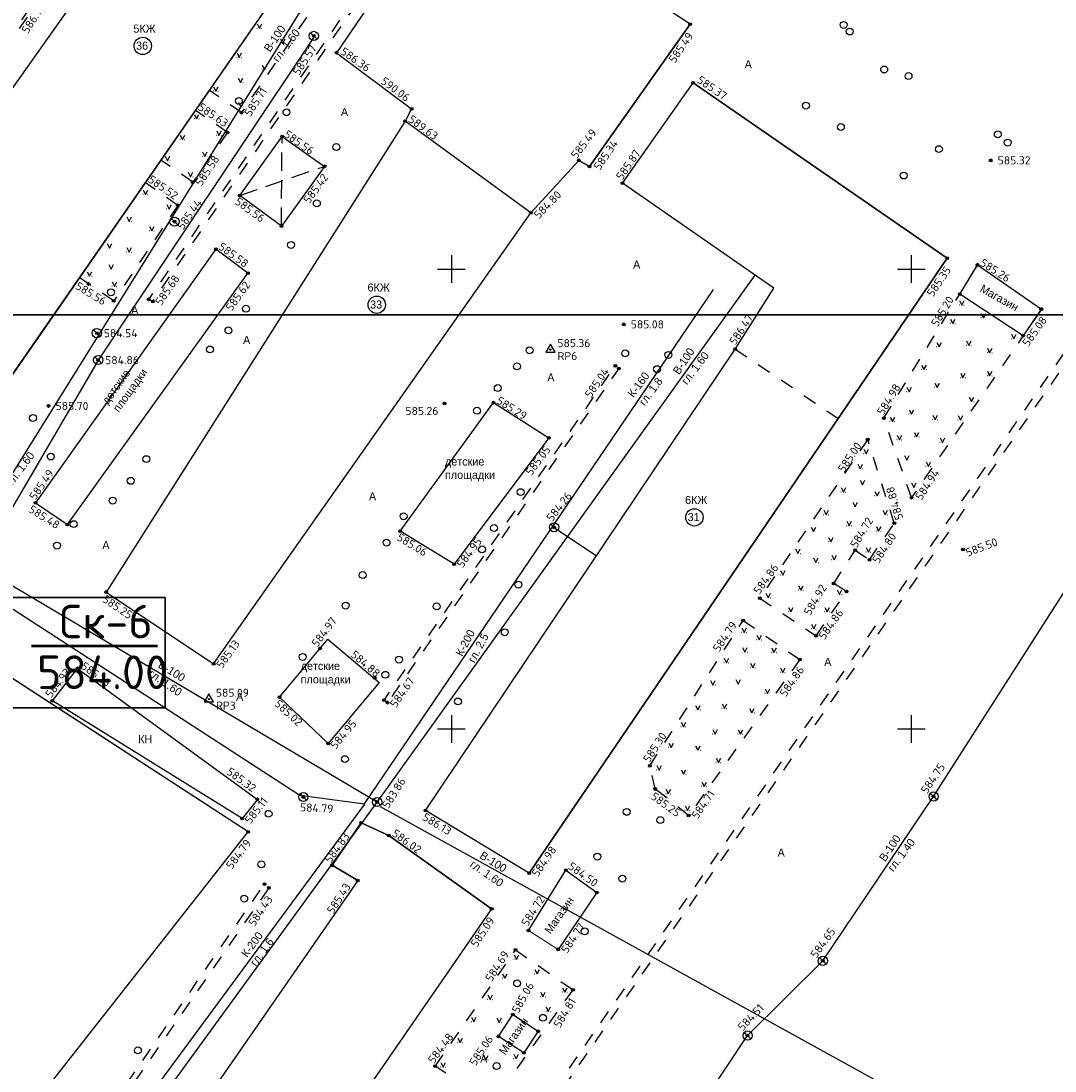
# Model space of a CAD drawing. Header units: metres. Extents: x 548732 to 549770, y 4592490 to 4594056.
# Tile 54 of 61: x 549504 to 549616, y 4593633 to 4593747. Entities that reach past the tile are written whole.
import ezdxf

# ---------------------------------------------------------------- set-up
doc = ezdxf.new("R2010")
doc.units = ezdxf.units.M
doc.header["$PDMODE"] = 32
doc.header["$PDSIZE"] = 0.3
for name, pattern in [('Д_ТРОТ_ТРУБА', [3, 1.5, -1.5]), ('ДОРОГИ_СТРОЯЩ', [9, 8, -1]), ('НАВЕС_ОПОРЫ', [3, 2, -1])]:
    doc.linetypes.add(name, pattern=pattern)
for name, color, linetype in [('(001) Сетка', 92, 'Continuous'), ('(002) Рамка', 7, 'Continuous'), ('(003) Пункты', 7, 'Continuous'), ('(007) Здания', 7, 'Continuous'), ('(011) Колодцы', 7, 'Continuous'), ('(014) Водопровод', 5, 'ИК_Водопровод -------в--------'), ('(017) Канализация', 32, 'KANALIS_K_1'), ('(025) Дорога', 7, 'Continuous'), ('(036) Растительность', 7, 'Continuous'), ('(038) Деревья', 7, 'Continuous'), ('(040) Ограда', 7, 'Continuous'), ('(041) Текст', 7, 'Continuous'), ('V-CTRL-HCPT', 150, 'Continuous'), ('V-NODE', 1, 'Continuous'), ('V-NODE-TEXT', 11, 'Continuous'), ('Выработки', 7, 'Continuous')]:
    doc.layers.add(name, color=color, linetype=linetype)
doc.layers.add('Unknown Area Type', color=7, linetype='Continuous', lineweight=0)
doc.styles.add('BM-431', font='bm431.ttf')
doc.styles.add('D-431', font='d431.ttf')
doc.styles.add('P-131', font='p131.ttf')
doc.styles.add('S', font='txtwr', dxfattribs={"oblique": 15})
doc.styles.get("Standard").update_dxf_attribs({"font": 'simplex.shx'})
doc.linetypes.add('KANALIS_K', pattern='A,1,["<",Standard,S=1.8,R=0,X=-0.9,Y=-0.9],3,-1,["К",Standard,S=1.8,R=0,X=-0.9,Y=-0.9],-1,10', length=16)
doc.linetypes.add('KANALIS_K_1', pattern='A,1,[">",Standard,S=1.8,R=0,X=-0.9,Y=-0.9],3,-1,["К",Standard,S=1.8,R=0,X=-0.9,Y=-0.9],-1,10', length=16)
doc.linetypes.add('ИК_Водопровод -------в--------', pattern='A,9,-0.6,["В",Standard,S=1.2,R=0,X=0,Y=-0.6],-1.2', length=10.8)
doc.linetypes.add('ОГРАДА_V_ПРОВ', pattern='A,2.5,["v",Standard,S=1,R=0,X=0,Y=0],5,["v",Standard,S=1,R=180,X=0,Y=0],2.5', length=10)

# ---------------------------------------------------------------- blocks, each defined once
blk = doc.blocks.new('d')
at = {"layer": '(038) Деревья'}
blk.add_ellipse((0, 0), major_axis=(0.265, 0.265), ratio=1, start_param=5.497787, end_param=11.780972, dxfattribs=at)
blk = doc.blocks.new('I01171')
blk.add_line((-0.722283, 0.697501), (0.702286, -0.69785))
blk.add_circle((0, 0), 1)
at = {"color": 4, "style": 'S', "oblique": 15}
blk.add_attdef('Z', (1.616431, -1.093486), '', height=2, dxfattribs=at)
blk = doc.blocks.new('I04160')
for p, q in [((-0.5, 0), (-0.55, 0)), ((0.48, 0), (0.53, 0))]:
    blk.add_line(p, q)
blk.add_lwpolyline([(-0.5, 0.99), (0, 0), (0.51, 0.99)])
blk = doc.blocks.new('STA')
blk.add_lwpolyline([(0, 1), (-0.87, -0.5), (0.87, -0.5)], close=True)
blk.add_circle((0, 0), 0.118)
blk = doc.blocks.new('*U577', base_point=(549561.27, 4593711.74, 585.36))
at = {"layer": 'V-NODE-TEXT', "linetype": 'ByBlock', "char_height": 0.875}
for s, insert, attachment_point in [('585.36', (549562.04, 4593712, 585.36), 7), ('RP6', (549562.04, 4593711.48, 585.36), 1)]:
    blk.add_mtext(s, dxfattribs=dict(at, insert=insert, attachment_point=attachment_point))
blk = doc.blocks.new('*U578', base_point=(549561.272, 4593711.741, 585.364))
at = {"layer": 'V-CTRL-HCPT'}
blk.add_blockref('*U577', (549561.272, 4593711.741, 585.364), dxfattribs=at)
blk = doc.blocks.new('*U579', base_point=(549561.272, 4593711.741, 585.364))
at = {"layer": 'V-CTRL-HCPT', "xscale": 0.5833333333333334, "yscale": 0.5833333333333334, "zscale": 0.5833333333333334}
blk.add_blockref('STA', (549561.272, 4593711.741, 585.364), dxfattribs=at)
at = {"layer": 'V-CTRL-HCPT'}
blk.add_blockref('*U578', (549561.272, 4593711.741, 585.364), dxfattribs=at)
blk = doc.blocks.new('*U580', base_point=(549524.15, 4593673.73, 585.09))
at = {"layer": 'V-NODE-TEXT', "linetype": 'ByBlock', "char_height": 0.875}
for s, insert, attachment_point in [('585.09', (549524.91, 4593673.99, 585.09), 7), ('RP3', (549524.91, 4593673.47, 585.09), 1)]:
    blk.add_mtext(s, dxfattribs=dict(at, insert=insert, attachment_point=attachment_point))
blk = doc.blocks.new('*U581', base_point=(549524.147, 4593673.73, 585.086))
at = {"layer": 'V-CTRL-HCPT'}
blk.add_blockref('*U580', (549524.147, 4593673.73, 585.086), dxfattribs=at)
blk = doc.blocks.new('*U582', base_point=(549524.147, 4593673.73, 585.086))
at = {"layer": 'V-CTRL-HCPT'}
blk.add_blockref('*U581', (549524.147, 4593673.73, 585.086), dxfattribs=at)
at = {"layer": 'V-CTRL-HCPT', "xscale": 0.5833333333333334, "yscale": 0.5833333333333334, "zscale": 0.5833333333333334}
blk.add_blockref('STA', (549524.147, 4593673.73, 585.086), dxfattribs=at)

msp = doc.modelspace()

# ---------------------------------------------------------------- linework, layer by layer
at = {"layer": '(001) Сетка'}
for p, q in [((549550.51, 4593722), (549550.51, 4593719)), ((549600.51, 4593722), (549600.51, 4593719)), ((549549.01, 4593720.5), (549552.01, 4593720.5)), ((549599.01, 4593720.5), (549602.01, 4593720.5)), ((549550.51, 4593672), (549550.51, 4593669)), ((549600.51, 4593672), (549600.51, 4593669)), ((549549.01, 4593670.5), (549552.01, 4593670.5)), ((549599.01, 4593670.5), (549602.01, 4593670.5))]:
    msp.add_line(p, q, dxfattribs=at)
at = {"layer": '(002) Рамка'}
for points in [[(549384.26, 4594056.05), (549770.34, 4594056.05), (549770.34, 4593715.53), (549384.26, 4593715.53)], [(549108.19, 4593715.53), (549698.54, 4593715.53), (549698.54, 4593375.02), (549108.19, 4593375.02)]]:
    msp.add_lwpolyline(points, close=True, dxfattribs=at)
at = {"layer": '(003) Пункты', "color": 7}
for p in [(549576.48, 4593747.12, 585.49), (549535.55, 4593745.84, 585.57), (549538.01, 4593744.02, 586.36), (549576.81, 4593740.74, 585.37), (549527.68, 4593737.5, 585.71), (549546.19, 4593737.92, 590.06), (549545.49, 4593736.57, 589.63), (549526.16, 4593735.34, 585.63), (549532.1, 4593734.91, 585.56), (549536.73, 4593731.66, 585.41), (549564.36, 4593732.31, 585.49), (549565.52, 4593731.64, 585.34), (549609.15, 4593732.31, 585.32), (549522.38, 4593729.94, 585.58), (549569.12, 4593729.83, 585.87), (549527.5, 4593728.48, 585.56), (549520.78, 4593727.42, 585.52), (549559.16, 4593726.61, 584.8), (549520.4, 4593725.65, 585.44), (549532.03, 4593725.17, 585.43), (549524.89, 4593722.65, 585.58), (549604.42, 4593721.69, 585.35), (549607.73, 4593720.94, 585.26), (549607.73, 4593720.93, 585.27), (549528.39, 4593720.05, 585.62), (549511.06, 4593718.87, 585.56), (549513.79, 4593717.03, 585.51), (549517.59, 4593717.2, 585.68), (549518.04, 4593716.97, 585.68), (549605.79, 4593717.76, 585.2), (549614.65, 4593716.13, 585.15), (549614.68, 4593716.14, 585.13), (549569.25, 4593714.48, 585.08), (549511.95, 4593713.52, 584.54), (549612.68, 4593713.25), (549581.38, 4593711.79, 586.47), (549512.1, 4593710.59, 584.86), (549568.34, 4593709.97, 585.04), (549568.71, 4593709.67, 585.29), (549506.71, 4593705.61, 585.7), (549549.75, 4593705.87, 585.26), (549555.08, 4593705.97, 585.29), (549597.53, 4593704.29, 584.98), (549561.11, 4593702.15, 585.05), (549595.78, 4593701.97, 585), (549505.29, 4593695.08, 585.49), (549600.53, 4593695.64, 584.94), (549598.67, 4593692.87, 584.88), (549508.75, 4593692.73, 585.48), (549544.94, 4593692, 585.06), (549561.68, 4593692.41, 584.26), (549594.41, 4593689.92, 584.72), (549606.14, 4593690.01, 585.5), (549550.8, 4593688.4, 584.95), (549595.98, 4593688.89, 584.8), (549592.08, 4593686.32, 584.92), (549512.96, 4593685.38, 585.25), (549593.48, 4593685.44, 584.74), (549584.05, 4593684.72, 584.86), (549582.23, 4593682.29, 584.79), (549590.16, 4593680.61, 584.86), (549536.24, 4593679.26, 584.97), (549588.41, 4593678.05, 584.86), (549509.85, 4593677.08, 585.28), (549524.66, 4593677.58, 585.13), (549542.17, 4593676.05, 584.88), (549507.12, 4593673.54, 584.92), (549531.82, 4593673.95, 585.02), (549543.19, 4593673.62, 584.61), (549543.56, 4593673.35, 584.67), (549537.1, 4593668.92, 584.95), (549572.09, 4593666.48, 585.3), (549534.41, 4593663.1, 584.79), (549572.68, 4593663.97, 585.25), (549602.94, 4593663.15, 584.75), (549529.41, 4593662.84, 585.32), (549542.44, 4593662.55, 583.86), (549547.7, 4593661.63, 586.13), (549576.31, 4593661.09, 584.71), (549527.76, 4593660.75, 585.11), (549540.69, 4593660.28, 584.71), (549528.42, 4593659.31, 584.79), (549543.72, 4593658.91, 586.01), (549537.54, 4593655.67, 584.83), (549562.95, 4593655.15, 584.5), (549540.32, 4593654.01, 585.43), (549558.98, 4593654.81, 584.98), (549530.18, 4593653.61, 584.39), (549530.65, 4593653.21, 584.43), (549566.33, 4593652.7, 584.74), (549554.89, 4593650.94, 585.09), (549558.89, 4593648.57, 584.72), (549557.49, 4593646.47, 584.69), (549562.13, 4593646.53, 584.77), (549590.89, 4593645.28, 584.65), (549563.73, 4593642.14, 584.81), (549557.19, 4593639.46, 585.06), (549555.64, 4593637.07, 585.06), (549559.96, 4593637.62, 584.8), (549582.71, 4593637.16, 584.51), (549558.39, 4593635.29, 584.85), (549548.75, 4593633.83, 584.48)]:
    msp.add_point(p, dxfattribs=at)
at = {"layer": '(007) Здания'}
for p, q in [((549485.11, 4593715.19), (549532.3, 4593781.88)), ((549546.72, 4593772.47), (549499.98, 4593705.06)), ((549576.48, 4593747.12), (549551.39, 4593763.64)), ((549565.52, 4593731.64), (549576.48, 4593747.12)), ((549538.01, 4593744.02), (549546.19, 4593737.92)), ((549569.12, 4593729.83), (549576.81, 4593740.74)), ((549576.81, 4593740.74), (549604.42, 4593721.69)), ((549545.49, 4593736.57), (549512.96, 4593685.38)), ((549559.16, 4593726.61), (549545.49, 4593736.57)), ((549527.5, 4593728.48), (549532.1, 4593734.91)), ((549532.1, 4593734.91), (549536.73, 4593731.66)), ((549559.16, 4593726.61), (549564.36, 4593732.31)), ((549564.36, 4593732.31), (549565.52, 4593731.64)), ((549536.73, 4593731.66), (549532.03, 4593725.17)), ((549585.57, 4593718.41), (549569.12, 4593729.83)), ((549532.03, 4593725.17), (549527.5, 4593728.48)), ((549524.66, 4593677.58), (549559.16, 4593726.61)), ((549604.42, 4593721.69), (549558.98, 4593654.81)), ((549605.78, 4593717.76), (549607.73, 4593720.93)), ((549607.73, 4593720.94), (549614.68, 4593716.14)), ((549581.38, 4593711.79), (549585.57, 4593718.41)), ((549612.68, 4593713.25), (549605.78, 4593717.76)), ((549614.65, 4593716.13), (549612.68, 4593713.25)), ((549547.7, 4593661.63), (549581.38, 4593711.79)), ((549528.42, 4593659.31), (549473.34, 4593695.12)), ((549512.96, 4593685.38), (549524.66, 4593677.58)), ((549507.12, 4593673.54), (549509.85, 4593677.08)), ((549527.76, 4593660.75), (549507.12, 4593673.54)), ((549529.41, 4593662.84), (549527.76, 4593660.75)), ((549558.98, 4593654.81), (549547.7, 4593661.63)), ((549537.54, 4593655.67), (549540.69, 4593660.28)), ((549540.69, 4593660.28), (549543.72, 4593658.91)), ((549543.72, 4593658.91), (549554.89, 4593650.94)), ((549540.32, 4593654.01), (549537.54, 4593655.67)), ((549558.89, 4593648.57), (549562.95, 4593655.15)), ((549562.95, 4593655.15), (549566.33, 4593652.7)), ((549566.33, 4593652.7), (549562.13, 4593646.53)), ((549554.89, 4593650.94), (549451.03, 4593500.76)), ((549555.64, 4593637.07), (549557.19, 4593639.46)), ((549557.19, 4593639.46), (549559.96, 4593637.62)), ((549558.39, 4593635.29), (549555.64, 4593637.07)), ((549559.96, 4593637.62), (549558.39, 4593635.29))]:
    msp.add_line(p, q, dxfattribs=at)
at = {"layer": '(007) Здания', "color": 3, "linetype": 'ByBlock'}
msp.add_line((549546.19, 4593737.92), (549545.49, 4593736.57), dxfattribs=at)
at = {"layer": '(007) Здания', "flags": 128}
msp.add_lwpolyline([(549499.98, 4593705.06), (549485.11, 4593715.19), (549532.3, 4593781.88), (549546.72, 4593772.47)], close=True, dxfattribs=at)
for points in [[(549551.39, 4593763.64), (549538.01, 4593744.02)], [(549576.48, 4593747.12), (549565.52, 4593731.64), (549564.36, 4593732.31), (549559.16, 4593726.61)], [(549538.01, 4593744.02), (549546.19, 4593737.92), (549545.49, 4593736.57)], [(549558.98, 4593654.81), (549604.42, 4593721.69), (549576.81, 4593740.74)], [(549524.66, 4593677.58), (549559.16, 4593726.61), (549545.49, 4593736.57)], [(549581.38, 4593711.79), (549585.57, 4593718.41), (549569.12, 4593729.83)], [(549554.89, 4593650.94), (549543.72, 4593658.91), (549540.69, 4593660.28), (549537.54, 4593655.67), (549540.32, 4593654.01)], [(549540.32, 4593654.01), (549440.38, 4593509.86)]]:
    msp.add_lwpolyline(points, dxfattribs=at)
at = {"layer": '(007) Здания', "linetype": 'НАВЕС_ОПОРЫ'}
for points in [[(549532.03, 4593725.17), (549532.1, 4593734.91)], [(549527.5, 4593728.48), (549536.73, 4593731.66)]]:
    msp.add_lwpolyline(points, dxfattribs=at)
at = {"layer": '(007) Здания'}
msp.add_lwpolyline([(549459.75, 4593571.99), (549528.42, 4593659.31), (549473.34, 4593695.12)], dxfattribs=at)
msp.add_lwpolyline([(549507.12, 4593673.54), (549509.85, 4593677.08), (549529.41, 4593662.84), (549527.76, 4593660.75)], close=True, dxfattribs=at)
for centre in [(549516.95, 4593744.75), (549542.4, 4593716.61), (549576.94, 4593693.5)]:
    msp.add_circle(centre, 0.942, dxfattribs=at)
at = {"layer": '(014) Водопровод'}
for p, q in [((549542.44, 4593662.55), (549583.53, 4593719.83)), ((549583.53, 4593719.83), (549583.53, 4593719.83)), ((549602.94, 4593663.15), (549637.38, 4593717.09)), ((549542.44, 4593662.55), (549497.16, 4593689.36)), ((549451.57, 4593537.69), (549542.44, 4593662.55)), ((549590.89, 4593645.28), (549602.94, 4593663.15)), ((549582.71, 4593637.16), (549590.89, 4593645.28)), ((549512.1, 4593531.25), (549582.71, 4593637.16))]:
    msp.add_line(p, q, dxfattribs=at)
at = {"layer": '(014) Водопровод', "flags": 128}
for points in [[(549537.7, 4593754.37), (549497.16, 4593689.36)], [(549542.75, 4593662.06), (549612.14, 4593623.74)]]:
    msp.add_lwpolyline(points, dxfattribs=at)
at = {"layer": '(017) Канализация', "linetype": 'KANALIS_K'}
msp.add_line((549561.68, 4593692.41), (549566.29, 4593689.31), dxfattribs=at)
at = {"layer": '(017) Канализация', "linetype": 'KANALIS_K', "flags": 128}
msp.add_lwpolyline([(549535.62, 4593745.82), (549512.19, 4593710.69), (549498.06, 4593686.61), (549534.04, 4593663.31), (549541.05, 4593662.34), (549579.01, 4593718.27)], dxfattribs=at)
at = {"layer": '(017) Канализация', "linetype": 'KANALIS_K_1', "flags": 128}
msp.add_lwpolyline([(549541.07, 4593662.33), (549436.88, 4593521.12), (549436.88, 4593521.12), (549436.88, 4593521.12)], dxfattribs=at)
at = {"layer": '(025) Дорога', "linetype": 'Д_ТРОТ_ТРУБА'}
for p, q in [((549534.74, 4593747.84), (549527.68, 4593737.5)), ((549527.68, 4593737.5), (549524.17, 4593739.94)), ((549526.16, 4593735.34), (549522.66, 4593737.77)), ((549526.16, 4593735.34), (549522.38, 4593729.94)), ((549522.38, 4593729.94), (549518.9, 4593732.35)), ((549520.78, 4593727.42), (549517.2, 4593729.9)), ((549520.78, 4593727.42), (549513.79, 4593717.03)), ((549597.53, 4593704.29), (549607.73, 4593720.94)), ((549511.06, 4593718.87), (549510.05, 4593719.58)), ((549513.79, 4593717.03), (549511.06, 4593718.87)), ((549614.68, 4593716.14), (549600.53, 4593695.64)), ((549581.38, 4593711.79), (549592.56, 4593704.26)), ((549600.53, 4593695.64), (549597.53, 4593704.29)), ((549595.78, 4593701.97), (549584.05, 4593684.72)), ((549598.67, 4593692.87), (549595.78, 4593701.97)), ((549595.98, 4593688.89), (549598.67, 4593692.87)), ((549592.08, 4593686.32), (549594.41, 4593689.92)), ((549594.41, 4593689.92), (549595.98, 4593688.89)), ((549593.48, 4593685.44), (549592.08, 4593686.32)), ((549590.16, 4593680.61), (549593.48, 4593685.44)), ((549584.05, 4593684.72), (549590.16, 4593680.61)), ((549572.09, 4593666.48), (549582.23, 4593682.29)), ((549582.23, 4593682.29), (549588.41, 4593678.05)), ((549588.41, 4593678.05), (549576.31, 4593661.09)), ((549572.68, 4593663.97), (549572.09, 4593666.48)), ((549576.31, 4593661.09), (549572.68, 4593663.97)), ((549548.75, 4593633.83), (549557.49, 4593646.47)), ((549557.49, 4593646.47), (549563.73, 4593642.14)), ((549563.73, 4593642.14), (549554.87, 4593629.72)), ((549554.87, 4593629.72), (549548.75, 4593633.83))]:
    msp.add_line(p, q, dxfattribs=at)
at = {"layer": '(025) Дорога', "linetype": 'Д_ТРОТ_ТРУБА', "flags": 128}
for points in [[(549550.2, 4593764.87), (549517.59, 4593717.2), (549518.04, 4593716.97), (549550.68, 4593764.62)], [(549456.7, 4593478.68), (549620.42, 4593714.71), (549621.02, 4593716.93), (549621.79, 4593719.43), (549621.6, 4593724.34), (549619.46, 4593728.82), (549617.65, 4593731.02), (549617.16, 4593730.52), (549619.3, 4593727.77), (549620.87, 4593724.56), (549621.29, 4593720.09), (549619.81, 4593715.24), (549456.28, 4593478.96)]]:
    msp.add_lwpolyline(points, dxfattribs=at)
for points in [[(549510.89, 4593757.56), (549511.15, 4593757.43), (549503.48, 4593746.57), (549503.17, 4593746.73)], [(549543.56, 4593673.35), (549543.19, 4593673.62), (549568.34, 4593709.97), (549568.71, 4593709.67)], [(549490.38, 4593595.08), (549489.96, 4593595.39), (549530.18, 4593653.61), (549530.65, 4593653.21)]]:
    msp.add_lwpolyline(points, close=True, dxfattribs=at)
at = {"layer": '(040) Ограда', "linetype": 'ОГРАДА_V_ПРОВ'}
for p, q in [((549524.89, 4593722.65), (549505.29, 4593695.08)), ((549528.39, 4593720.05), (549524.89, 4593722.65)), ((549508.75, 4593692.73), (549528.39, 4593720.05)), ((549544.94, 4593692), (549555.08, 4593705.97)), ((549555.08, 4593705.97), (549561.11, 4593702.15)), ((549561.11, 4593702.15), (549550.8, 4593688.4)), ((549505.29, 4593695.08), (549508.75, 4593692.73)), ((549550.8, 4593688.4), (549544.94, 4593692)), ((549531.82, 4593673.95), (549537.08, 4593680.26)), ((549537.08, 4593680.26), (549542.67, 4593675.54)), ((549542.67, 4593675.54), (549537.1, 4593668.92)), ((549537.1, 4593668.92), (549531.82, 4593673.95))]:
    msp.add_line(p, q, dxfattribs=at)
for p, q in [((549535.19, 4593746.19), (549535.9, 4593745.49)), ((549520.04, 4593725.99), (549520.75, 4593725.3)), ((549511.59, 4593713.87), (549512.31, 4593713.17)), ((549511.74, 4593710.94), (549512.45, 4593710.25)), ((549561.32, 4593692.75), (549562.03, 4593692.06)), ((549534.05, 4593663.45), (549534.76, 4593662.75)), ((549602.58, 4593663.5), (549603.3, 4593662.81)), ((549542.08, 4593662.9), (549542.79, 4593662.2)), ((549590.53, 4593645.63), (549591.25, 4593644.94)), ((549582.36, 4593637.51), (549583.07, 4593636.81))]:
    msp.add_line(p, q)
at = {"color": 1, "lineweight": 30, "flags": 128}
msp.add_lwpolyline([(549484.38, 4593684.8), (549519.38, 4593684.8), (549519.38, 4593672.8), (549484.38, 4593672.8), (549484.38, 4593684.8)], dxfattribs=at)
for centre in [(549535.55, 4593745.84), (549520.4, 4593725.65), (549511.95, 4593713.52), (549512.1, 4593710.6), (549561.68, 4593692.41), (549534.41, 4593663.1), (549602.95, 4593663.15), (549542.44, 4593662.55), (549590.9, 4593645.28), (549582.72, 4593637.16)]:
    msp.add_circle(centre, 0.5)
at = {"layer": 'Unknown Area Type', "linetype": 'ByBlock'}
msp.add_line((549562.13, 4593646.53), (549558.89, 4593648.57), dxfattribs=at)
at = {"layer": 'Выработки', "linetype": 'Continuous', "lineweight": 40, "const_width": 0.292, "flags": 128}
msp.add_lwpolyline([(549504.84, 4593679.52), (549518.59, 4593679.52)], dxfattribs=at)

# ---------------------------------------------------------------- block references
at = {"layer": '(011) Колодцы', "xscale": 0.5, "yscale": 0.5, "zscale": 0.5}
for p in [(549535.55, 4593745.84), (549520.4, 4593725.65), (549511.95, 4593713.52), (549512.1, 4593710.6), (549561.68, 4593692.41), (549534.41, 4593663.1, 584.79), (549602.95, 4593663.15), (549542.44, 4593662.55), (549590.9, 4593645.28), (549582.72, 4593637.16)]:
    msp.add_blockref('I01171', p, dxfattribs=at)
at = {"layer": '(036) Растительность', "linetype": 'Continuous', "xscale": 0.5, "yscale": 0.5, "zscale": 0.5}
for p in [(549529.64, 4593746.66), (549532.18, 4593745.03), (549527.45, 4593743.5), (549530.19, 4593742.18), (549527.59, 4593740.77), (549524.89, 4593739.82), (549527.62, 4593738.11), (549522.81, 4593736.81), (549525.24, 4593735.03), (549521.26, 4593734.57), (549523.7, 4593732.74), (549519.65, 4593732.26), (549522.15, 4593730.53), (549517.24, 4593728.59), (549519.82, 4593727.01), (549515.48, 4593725.66), (549517.93, 4593724.64), (549513.34, 4593722.76), (549515.46, 4593722.34), (549513.52, 4593720.5), (549511.17, 4593719.71), (549513.87, 4593718.6), (549606, 4593716.57, 2922.72), (549605.02, 4593714.56, 2922.72), (549608.37, 4593715.18, 2922.72), (549603.55, 4593712.02, 2922.72), (549606.76, 4593712.2, 2922.72), (549611.67, 4593712.91, 2922.72), (549609.04, 4593711.39, 2922.72), (549601.9, 4593709.56, 2922.72), (549606.14, 4593708.67, 2922.72), (549609.04, 4593708.89, 2922.72), (549603.33, 4593707.6, 2922.72), (549600.29, 4593707.15, 2922.72), (549607.08, 4593706.08, 2922.72), (549598.47, 4593703.91, 2922.72), (549600.54, 4593704.7, 2922.72), (549603.11, 4593704.11, 2922.72), (549605.87, 4593704.08, 2922.72), (549599.23, 4593701.93, 2922.72), (549601.1, 4593702.24, 2922.72), (549603.91, 4593701.65, 2922.72), (549595.61, 4593700.41, 2922.72), (549600.04, 4593699.73, 2922.72), (549594.97, 4593698.77, 2922.72), (549602.38, 4593699.03, 2922.72), (549595.22, 4593697.03, 2922.72), (549593.14, 4593696.25, 2922.72), (549596.81, 4593695.83, 2922.72), (549600.8, 4593696.76, 2922.72), (549591.25, 4593693.77, 2922.72), (549594.42, 4593694.64, 2922.72), (549597.69, 4593693.78, 2922.72), (549593.75, 4593692.58, 2922.72), (549589.89, 4593691.95, 2922.72), (549596.97, 4593692, 2922.72), (549591.77, 4593690.83, 2922.72), (549588.19, 4593689.58, 2922.72), (549595.86, 4593689.72, 2922.72), (549590.15, 4593688.6, 2922.72), (549592.13, 4593688.89, 2922.72), (549586.55, 4593687.21, 2922.72), (549588.49, 4593685.57, 2922.72), (549584.97, 4593684.75, 2337.86), (549592.72, 4593685.12, 2337.86), (549587.42, 4593683.21, 2337.86), (549591.36, 4593683.21, 2337.86), (549582.33, 4593680.99, 2337.86), (549589.91, 4593681.38, 2337.86), (549583.96, 4593680.2, 2337.86), (549582.43, 4593678.85, 2337.86), (549585.59, 4593678.82, 2337.86), (549580.42, 4593677.7, 2337.86), (549583.28, 4593677.15, 2337.86), (549586.54, 4593676.64, 2337.86), (549581.7, 4593675.36, 2337.86), (549578.95, 4593675.25, 2337.86), (549584.88, 4593674.35, 2337.86), (549577.32, 4593672.56, 2337.86), (549580.2, 4593672.72, 2337.86), (549583.19, 4593672.23, 2337.86), (549575.74, 4593670.73, 2337.86), (549579.19, 4593669.94, 2337.86), (549581.94, 4593669.91, 2337.86), (549574.41, 4593668.47, 2337.86), (549577.32, 4593668.17, 2337.86), (549579.54, 4593666.84, 2337.86), (549573.1, 4593666.02, 2337.86), (549575.76, 4593665.56, 2337.86), (549577.99, 4593664.22, 2337.86), (549574.1, 4593663.44, 2337.86), (549576.17, 4593661.64, 2337.86), (549557.59, 4593645.43, 1168.93), (549556.32, 4593643.39, 1168.93), (549559.84, 4593643.86, 1168.93), (549554.72, 4593641.09, 1168.93), (549560.47, 4593641.38, 2337.86), (549562.83, 4593641.86, 1168.93), (549561.05, 4593639.78, 1168.93), (549552.95, 4593638.65, 1168.93), (549555.72, 4593638.58, 1168.93), (549551.45, 4593636.39, 1168.93), (549554.25, 4593634.51, 1168.93), (549557.55, 4593634.63, 584.38), (549549.61, 4593633.72, 1168.93)]:
    msp.add_blockref('I04160', p, dxfattribs=at)
at = {"layer": '(038) Деревья', "linetype": 'Continuous'}
for p in [(549593.17, 4593747.03), (549593.82, 4593746.32), (549597.57, 4593742.19), (549600.22, 4593741.48), (549527.4, 4593738.78), (549589.06, 4593738.27), (549532.58, 4593737.55), (549592.86, 4593735.93), (549609.93, 4593735.14), (549538, 4593733.76), (549610.99, 4593734.24), (549603.52, 4593733.53), (549599.7, 4593730.66), (549535.88, 4593727.64), (549533.08, 4593723.12), (549513.5, 4593717.97), (549528.17, 4593716.18), (549526.27, 4593713.83), (549524.26, 4593711.75), (549559.01, 4593711.66), (549569.41, 4593711.33), (549574.11, 4593711.16), (549557.64, 4593709.91), (549572.87, 4593709.61), (549555.55, 4593707.55), (549553.3, 4593705.09), (549505.01, 4593704.3), (549506.95, 4593700.11), (549517.34, 4593699.83), (549515.64, 4593697.47), (549513.67, 4593695.32), (549545.31, 4593693.62), (549509.44, 4593692.76), (549555.15, 4593692.34), (549507.62, 4593690.43), (549543.46, 4593690.75), (549553.84, 4593690.01), (549540.87, 4593687.23), (549557.78, 4593686.19), (549539.02, 4593683.9), (549548.92, 4593683.82), (549556.32, 4593681), (549534.35, 4593678.32), (549544.81, 4593678.03), (549543.33, 4593676.38), (549551.22, 4593673.48), (549538.93, 4593667.21), (549530.63, 4593661.27), (549569.58, 4593661.48), (549573.22, 4593660.59), (549566.38, 4593656.61), (549529.84, 4593655.77), (549569.11, 4593654.22), (549527.98, 4593652.05), (549565, 4593648.49), (549557.66, 4593642.83), (549560.47, 4593639.09), (549516.42, 4593635.55), (549555.43, 4593633.84)]:
    msp.add_blockref('d', p, dxfattribs=at)
at = {"layer": '(040) Ограда', "linetype": 'ОГРАДА_V_ПРОВ'}
msp.add_blockref('d', (549558.04, 4593696.24, 584.99), dxfattribs=at)
at = {"layer": 'V-NODE'}
for name, p in [('*U579', (549561.27, 4593711.74, 585.36)), ('*U582', (549524.15, 4593673.73, 585.09))]:
    msp.add_blockref(name, p, dxfattribs=at)

# ---------------------------------------------------------------- texts
at = {"layer": '(003) Пункты', "color": 7}
for s, rotation, p in [('586.73', 56.4675, (549504.45, 4593746.02, 586.73)), ('585.49', 55.5244, (549574.8, 4593742.82, 585.49)), ('585.57', 56.5393, (549533.93, 4593741.48, 585.57)), ('586.36', 325.0755, (549538.36, 4593743.94, 586.36)), ('590.06', 323.1003, (549542.75, 4593740.74, 590.06)), ('585.37', 325.3931, (549577.14, 4593740.85, 585.37)), ('585.71', 56.8044, (549528.66, 4593737.01, 585.71)), ('585.63', 325.852, (549522.87, 4593737.89, 585.63)), ('589.63', 323.829, (549545.73, 4593736.59, 589.63)), ('585.56', 324.572, (549532.22, 4593734.95, 585.56)), ('585.49', 52.103, (549564.13, 4593732.41, 585.49)), ('585.34', 55.6944, (549566.64, 4593731.16, 585.34)), ('585.58', 56.1934, (549523.32, 4593729.43, 585.58)), ('585.87', 55.4421, (549569.08, 4593730.09, 585.87)), ('585.52', 325.3299, (549517.44, 4593730.03, 585.52)), ('585.42', 53.9079, (549535.06, 4593727.53, 585.41)), ('585.56', 323.9043, (549526.88, 4593727.65, 585.56)), ('584.80', 45.8102, (549560.02, 4593725.88, 584.8)), ('585.44', 54.7634, (549521.33, 4593724.69, 585.44)), ('585.58', 323.8642, (549525.08, 4593722.74, 585.58)), ('585.26', 327.4178, (549607.9, 4593720.94, 585.26)), ('585.35', 55.7746, (549602.87, 4593717.4, 585.35)), ('585.68', 55.5462, (549518.96, 4593716.46, 585.68)), ('585.62', 54.1738, (549526.61, 4593715.84, 585.62)), ('585.56', 328.5844, (549509.54, 4593718.4, 585.56)), ('585.20', 59.0127, (549603.37, 4593714.15, 585.2)), ('586.47', 56.5201, (549581.39, 4593712.17, 586.47)), ('585.08', 54.5199, (549613.24, 4593711.99, 585.08)), ('585.04', 55.5139, (549565.67, 4593706.39, 585.04)), ('584.98', 58.6397, (549597.49, 4593704.53, 584.98)), ('585.29', 327.6415, (549555.32, 4593705.96, 585.29)), ('585.05', 53.0871, (549559.21, 4593697.97, 585.05)), ('585.00', 56.2666, (549593.21, 4593698.32)), ('585.49', 55.4361, (549505.27, 4593695.3, 585.49)), ('584.94', 56.5981, (549601.62, 4593695.28, 584.94)), ('584.88', 106.8315, (549599.66, 4593693.38, 584.88)), ('584.26', 51.8812, (549561.47, 4593692.97, 584.26)), ('585.48', 327.823, (549504.45, 4593694.14, 1170.95)), ('584.72', 58.9102, (549594.57, 4593690.09, 584.72)), ('585.06', 328.4405, (549544.49, 4593691.09, 585.06)), ('584.80', 56.4349, (549596.95, 4593688.4, 584.8)), ('584.95', 53.7764, (549551.73, 4593687.93, 584.95)), ('585.50', 20.7051, (549606.64, 4593689.21, 585.5)), ('584.86', 54.4223, (549584, 4593685.05, 584.86)), ('584.92', 59.1919, (549589.52, 4593682.76)), ('585.25', 326.2885, (549512.47, 4593684.38, 585.25)), ('584.97', 52.874, (549535.93, 4593679.32, 584.97)), ('584.86', 54.4888, (549591.07, 4593680.13, 584.86)), ('584.79', 56.09, (549579.6, 4593678.78, 584.79)), ('585.13', 54.2134, (549525.58, 4593677, 585.13)), ('584.88', 319.4523, (549539.48, 4593678.44, 584.88)), ('584.93', 51.9549, (549506.97, 4593673.79, 584.92)), ('585.28', 323.9448, (549510.14, 4593677.14, 585.28)), ('584.86', 55.6172, (549586.86, 4593673.9, 584.86)), ('584.67', 55.2847, (549544.49, 4593672.73, 584.67)), ('585.02', 317.4818, (549531.2, 4593673.12, 585.02)), ('584.95', 50.0906, (549537.93, 4593668.22, 584.95)), ('585.30', 57.1843, (549572.04, 4593666.76, 585.3)), ('584.75', 56.1008, (549602.23, 4593663.37, 584.75)), ('585.32', 323.9678, (549525.98, 4593665.66, 585.32)), ('583.86', 58.0227, (549543.66, 4593661.76, 583.86)), ('585.11', 52.1855, (549528.65, 4593660.09, 585.11)), ('585.25', 324.0775, (549572.11, 4593662.97, 585.25)), ('584.71', 55.3941, (549577.27, 4593660.62, 584.71)), ('584.79', 357.509, (549534.03, 4593661.54)), ('586.13', 328.8276, (549547.27, 4593660.66, 586.13)), ('584.83', 54.4182, (549537.38, 4593655.83, 584.83)), ('586.02', 324.4837, (549543.96, 4593658.94, 586.01)), ('584.79', 53.2402, (549526.64, 4593655.17, 584.79)), ('584.98', 55.2504, (549559.9, 4593654.33, 584.98)), ('584.50', 324.3251, (549563.11, 4593655.37, 584.5)), ('585.43', 57.0764, (549537.65, 4593650.31, 585.43)), ('584.43', 55.9553, (549529.1, 4593648.95, 584.43)), ('584.72', 57.3982, (549558.79, 4593648.95, 584.72)), ('585.09', 56.1897, (549553.27, 4593646.68, 585.09)), ('584.77', 55.6375, (549563.09, 4593646.03, 584.77)), ('584.65', 54.2596, (549590.2, 4593645.5, 584.65)), ('584.69', 57.7883, (549554.88, 4593642.92, 584.69)), ('585.06', 60.9813, (549557.8, 4593639.51, 585.06)), ('584.81', 58.7919, (549562.31, 4593637.92, 584.81)), ('584.51', 46.2906, (549582.19, 4593637.59, 584.51)), ('584.48', 53.3818, (549548.6, 4593634.04, 584.48)), ('585.06', 56.4247, (549553.13, 4593633.79, 585.06))]:
    msp.add_text(s, height=0.88, rotation=rotation, dxfattribs=at).set_placement(p)
for s, p in [('585.32', (549609.91, 4593731.87, 585.32)), ('585.08', (549570.01, 4593714.04, 585.08)), ('584.54', (549512.71, 4593713.08, 584.54)), ('584.86', (549512.86, 4593710.15, 584.86)), ('585.70', (549507.47, 4593705.17, 585.7)), ('585.26', (549545.51, 4593704.63, 585.26))]:
    msp.add_text(s, height=0.88, dxfattribs=at).set_placement(p)
at = {"layer": '(007) Здания', "style": 'P-131'}
for s, p in [('5КЖ', (549515.93, 4593746.19)), ('36', (549516.22, 4593744.34)), ('6КЖ', (549541.39, 4593718.05)), ('33', (549541.67, 4593716.2)), ('6КЖ', (549575.92, 4593694.94)), ('31', (549576.2, 4593693.09)), ('КН', (549516.46, 4593668.94))]:
    msp.add_text(s, height=0.88, dxfattribs=at).set_placement(p)
at = {"layer": '(014) Водопровод', "color": 0, "linetype": 'Continuous', "style": 'D-431'}
for s, rotation, p in [('В-100', 56.051, (549530.79, 4593744.02)), ('гл. 1.60', 52.9693, (549531.67, 4593742.93)), ('В-100', 56.051, (549575.26, 4593708.94)), ('гл. 1.60', 52.9693, (549576.14, 4593707.84)), ('гл. 1.60', 52.9693, (549502.8, 4593696.96)), ('В-100', 328.4521, (549518.54, 4593677.23)), ('гл. 1.60', 325.3704, (549517.49, 4593676.31)), ('В-100', 56.051, (549597.68, 4593656)), ('гл. 1.40', 52.9693, (549598.56, 4593654.91)), ('В-100', 328.4521, (549553.5, 4593656.5)), ('гл. 1.60', 325.3704, (549552.44, 4593655.58))]:
    msp.add_text(s, height=0.88, rotation=rotation, dxfattribs=at).set_placement(p)
at = {"layer": '(017) Канализация', "color": 0, "linetype": 'Continuous', "style": 'D-431'}
for s, rotation, p in [('К-160', 53.5874, (549570.32, 4593706.45)), ('гл. 1.8', 53.5874, (549571.53, 4593705.56)), ('К-200', 62.0889, (549551.69, 4593678.31)), ('гл. 2.5', 62.0889, (549553.02, 4593677.6)), ('К-200', 53.5874, (549528.29, 4593645.59)), ('гл. 1.6', 53.5874, (549529.25, 4593644.62))]:
    msp.add_text(s, height=0.875, rotation=rotation, dxfattribs=at).set_placement(p)
at = {"layer": '(025) Дорога', "linetype": 'ДОРОГИ_СТРОЯЩ', "style": 'BM-431'}
for p in [(549582.4, 4593742.32), (549538.5, 4593737.14), (549570.27, 4593720.55), (549515.69, 4593715.58), (549527.86, 4593712.35), (549560.94, 4593708.27), (549541.55, 4593695.35), (549512.56, 4593690.05), (549591.05, 4593677.35), (549527.1, 4593673.55), (549585.98, 4593656.62), (549553.64, 4593634.21)]:
    msp.add_text('A', height=0.875, dxfattribs=at).set_placement(p)
at = {"layer": '(041) Текст', "lineweight": 0, "style": 'BM-431'}
for rotation, p in [(330.8215, (549607.9, 4593718.09)), (55.2179, (549561.29, 4593648.14)), (55.2179, (549556.34, 4593634.99))]:
    msp.add_text('Магазин', height=0.875, rotation=rotation, dxfattribs=at).set_placement(p)
at = {"layer": '(041) Текст', "lineweight": 0, "insert": (549512.44, 4593706.22), "char_height": 0.875, "width": 2.97, "attachment_point": 1, "rotation": 54.3712, "style": 'BM-431'}
msp.add_mtext(' детские площадки', dxfattribs=at)
at = {"layer": '(041) Текст', "lineweight": 0, "char_height": 0.875, "width": 2.97, "attachment_point": 1, "style": 'BM-431'}
for insert in [(549549.82, 4593700.01), (549534.13, 4593677.78)]:
    msp.add_mtext(' детские площадки', dxfattribs=dict(at, insert=insert))
at = {"layer": 'Выработки', "insert": (549507.76, 4593680.34), "char_height": 3.6535, "attachment_point": 7}
msp.add_mtext('{\\fISOCPEUR|b1|i0|c0|p34;C\\fISOCPEUR|b1|i0|c204|p34;к\\fISOCPEUR|b1|i0|c0|p34;-6}', dxfattribs=at)
at = {"layer": 'Выработки', "linetype": 'Continuous', "lineweight": 40, "insert": (549505.45, 4593674.83), "char_height": 3.6535, "attachment_point": 7}
msp.add_mtext('{\\fISOCPEUR|b1|i0|c0|p34;584.00}', dxfattribs=at)

doc.saveas('drawing.dxf')
